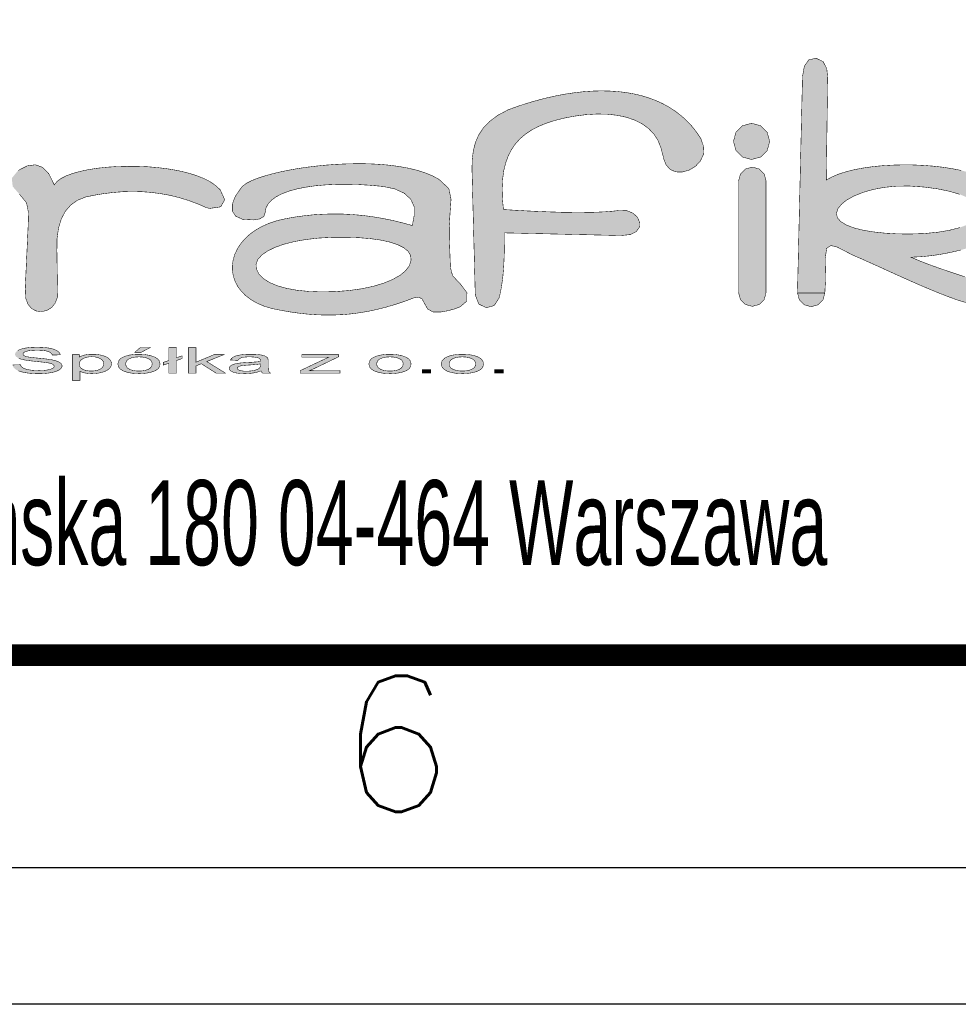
# Model space of a CAD drawing. Header units: millimetres. Extents: x 947 to 1808, y 151 to 525.
# Tile 20 of 27: x 1640 to 1662, y 151 to 174. Entities that reach past the tile are written whole.
import ezdxf
from ezdxf.enums import TextEntityAlignment as Align

# ---------------------------------------------------------------- set-up
doc = ezdxf.new("R2010")
doc.units = ezdxf.units.MM
doc.header["$LTSCALE"] = 15
doc.layers.add('LOGO', color=152, linetype='Continuous')
doc.layers.add('WARSTWA_1', color=7, linetype='Continuous')
doc.styles.add('ADESK1', font='romans', dxfattribs={"bigfont": 'bigfont'})
doc.styles.add('ROMAND', font='romand.shx')

# ---------------------------------------------------------------- blocks, each defined once
blk = doc.blocks.new('LOGO')
at = {"layer": 'LOGO'}
h = blk.add_hatch(color=7, dxfattribs=at)
h.paths.add_polyline_path([(10.22, 5.846), (10.022, 5.995), (9.812, 6.126), (9.591, 6.239), (9.36, 6.336), (9.12, 6.416), (8.871, 6.479), (8.614, 6.526), (8.351, 6.556), (8.08, 6.569), (7.805, 6.567), (7.525, 6.548), (7.24, 6.513), (6.953, 6.463), (6.663, 6.397), (6.372, 6.315), (6.143, 6.233), (5.93, 6.134), (5.735, 6.021), (5.556, 5.894), (5.394, 5.755), (5.249, 5.606), (5.121, 5.447), (5.01, 5.28), (4.917, 5.107), (4.842, 4.929), (4.784, 4.747), (4.743, 4.563), (4.721, 4.378), (4.716, 4.193), (4.73, 4.01), (4.762, 3.831), (4.812, 3.656), (4.88, 3.487), (4.967, 3.325), (5.073, 3.173), (5.197, 3.03), (5.34, 2.899), (5.502, 2.781), (5.684, 2.678), (5.884, 2.59), (6.104, 2.519), (6.344, 2.467), (6.629, 2.42), (6.913, 2.384), (7.195, 2.361), (7.477, 2.35), (7.757, 2.352), (8.035, 2.367), (8.312, 2.397), (8.588, 2.44), (8.861, 2.499), (9.134, 2.574), (9.404, 2.664), (9.673, 2.771), (9.94, 2.894), (10.206, 3.035), (10.206, 1.984), (10.154, 1.599), (10.005, 1.343), (9.769, 1.205), (9.453, 1.175), (6.074, 1.147), (5.802, 1.111), (5.603, 1.018), (5.479, 0.888), (5.431, 0.738), (5.463, 0.588), (5.574, 0.456), (5.768, 0.362), (6.045, 0.323), (9.212, 0.323), (9.52, 0.348), (9.807, 0.398), (10.069, 0.475), (10.304, 0.58), (10.509, 0.714), (10.681, 0.879), (10.818, 1.075), (10.916, 1.305), (10.973, 1.57), (10.986, 1.871), (10.986, 5.321), (11.021, 5.53), (11.112, 5.721), (11.27, 5.889), (11.425, 6.043), (11.458, 6.218), (11.37, 6.414), (11.192, 6.645), (11.017, 6.759), (10.847, 6.765), (10.681, 6.669), (10.521, 6.479), (10.367, 6.202)])
h.paths.add_polyline_path([(9.857, 4.879), (9.989, 4.711), (10.069, 4.545), (10.094, 4.385), (10.06, 4.214), (9.968, 4.046), (9.82, 3.885), (9.62, 3.734), (9.369, 3.594), (9.07, 3.471), (8.725, 3.366), (8.335, 3.282), (7.905, 3.223), (7.543, 3.202), (7.199, 3.213), (6.876, 3.254), (6.58, 3.322), (6.313, 3.414), (6.079, 3.528), (5.884, 3.661), (5.731, 3.812), (5.624, 3.976), (5.567, 4.153), (5.564, 4.339), (5.617, 4.544), (5.718, 4.739), (5.862, 4.922), (6.048, 5.09), (6.272, 5.239), (6.531, 5.368), (6.822, 5.473), (7.142, 5.551), (7.489, 5.6), (7.858, 5.617), (8.229, 5.597), (8.578, 5.539), (8.902, 5.449), (9.196, 5.332), (9.456, 5.195), (9.678, 5.042)], flags=16)
h.paths.add_polyline_path([(13.289, 6.138), (13.168, 6.047), (13.09, 5.948), (12.93, 6.277), (12.74, 6.476), (12.52, 6.554), (12.275, 6.52), (12.004, 6.382), (11.812, 6.15), (11.841, 5.898), (12.04, 5.671), (12.255, 5.413), (12.315, 5.107), (12.304, 4.707), (12.216, 2.82), (12.226, 2.559), (12.295, 2.364), (12.409, 2.23), (12.552, 2.156), (12.709, 2.138), (12.866, 2.173), (13.007, 2.258), (13.117, 2.39), (13.182, 2.567), (13.187, 2.784), (13.169, 3.972), (13.174, 4.332), (13.218, 4.65), (13.301, 4.925), (13.424, 5.156), (13.586, 5.344), (13.789, 5.487), (14.034, 5.585), (14.306, 5.64), (14.581, 5.686), (14.857, 5.72), (15.136, 5.742), (15.416, 5.751), (15.698, 5.745), (15.982, 5.725), (16.268, 5.689), (16.555, 5.637), (16.845, 5.567), (17.136, 5.478), (17.428, 5.369), (17.529, 5.324), (17.63, 5.279), (17.757, 5.239), (18.096, 5.289), (18.217, 5.502), (18.084, 5.797), (17.946, 5.929), (17.773, 6.047), (17.567, 6.15), (17.334, 6.24), (17.077, 6.316), (16.801, 6.38), (16.509, 6.43), (16.206, 6.468), (15.895, 6.494), (15.581, 6.507), (15.268, 6.509), (14.96, 6.5), (14.662, 6.479), (14.376, 6.448), (14.108, 6.406), (13.861, 6.353), (13.639, 6.291), (13.447, 6.219)])
h.paths.add_polyline_path([(20.924, 5.919), (21.228, 5.947), (21.55, 5.963), (21.887, 5.967), (22.238, 5.958), (22.6, 5.937), (22.97, 5.903), (23.33, 5.829), (23.614, 5.699), (23.812, 5.518), (23.915, 5.291), (23.915, 5.023), (23.894, 4.916), (23.877, 4.818), (23.865, 4.725), (23.556, 4.81), (23.251, 4.883), (22.948, 4.944), (22.649, 4.994), (22.352, 5.031), (22.058, 5.057), (21.767, 5.072), (21.478, 5.075), (21.192, 5.068), (20.909, 5.051), (20.628, 5.023), (20.35, 4.985), (20.074, 4.938), (19.805, 4.877), (19.56, 4.797), (19.338, 4.699), (19.141, 4.587), (18.968, 4.461), (18.819, 4.323), (18.695, 4.177), (18.596, 4.022), (18.521, 3.863), (18.471, 3.699), (18.447, 3.534), (18.448, 3.37), (18.475, 3.208), (18.528, 3.05), (18.606, 2.899), (18.711, 2.756), (18.842, 2.623), (19, 2.502), (19.184, 2.395), (19.395, 2.305), (19.633, 2.232), (19.908, 2.177), (20.178, 2.13), (20.445, 2.092), (20.708, 2.063), (20.97, 2.044), (21.229, 2.035), (21.488, 2.036), (21.747, 2.047), (22.007, 2.069), (22.268, 2.103), (22.531, 2.147), (22.798, 2.204), (23.068, 2.272), (23.342, 2.353), (23.622, 2.446), (23.907, 2.552), (24.043, 2.575), (24.149, 2.525), (24.221, 2.394), (24.319, 2.218), (24.483, 2.127), (24.717, 2.126), (24.915, 2.162), (25.109, 2.213), (25.299, 2.282), (25.498, 2.455), (25.502, 2.71), (25.299, 2.978), (25.072, 3.214), (25.006, 3.457), (24.995, 3.745), (24.985, 4.032), (24.972, 4.366), (24.97, 4.73), (24.995, 5.108), (25.024, 5.517), (24.958, 5.837), (24.66, 6.116), (24.46, 6.223), (24.236, 6.314), (23.991, 6.391), (23.728, 6.454), (23.448, 6.504), (23.155, 6.542), (22.852, 6.568), (22.541, 6.583), (22.225, 6.587), (21.906, 6.581), (21.588, 6.567), (21.273, 6.544), (20.963, 6.513), (20.662, 6.476), (20.372, 6.432), (20.096, 6.382), (19.836, 6.327), (19.596, 6.268), (19.378, 6.205), (19.184, 6.14), (19.018, 6.072), (18.882, 6.002), (18.778, 5.931), (18.711, 5.86), (18.535, 5.603), (18.444, 5.366), (18.445, 5.163), (18.547, 5.007), (18.756, 4.913), (19.08, 4.895), (19.266, 4.924), (19.393, 4.997), (19.435, 5.122), (19.459, 5.258), (19.525, 5.382), (19.63, 5.495), (19.77, 5.595), (19.944, 5.684), (20.149, 5.761), (20.382, 5.826), (20.642, 5.878)])
h.paths.add_polyline_path([(21.038, 4.349), (21.447, 4.371), (21.856, 4.374), (22.238, 4.362), (22.589, 4.334), (22.905, 4.29), (23.181, 4.23), (23.413, 4.154), (23.598, 4.062), (23.73, 3.954), (23.807, 3.829), (23.823, 3.687), (23.774, 3.525), (23.662, 3.372), (23.493, 3.232), (23.271, 3.106), (23.001, 2.995), (22.689, 2.901), (22.339, 2.826), (21.956, 2.772), (21.545, 2.74), (21.133, 2.731), (20.749, 2.745), (20.396, 2.78), (20.079, 2.837), (19.801, 2.915), (19.566, 3.013), (19.38, 3.131), (19.246, 3.268), (19.168, 3.424), (19.159, 3.57), (19.215, 3.709), (19.332, 3.84), (19.504, 3.96), (19.727, 4.069), (19.997, 4.164), (20.308, 4.244), (20.657, 4.306)], flags=16)
h.paths.add_polyline_path([(26.433, 8.042), (26.186, 7.859), (25.995, 7.66), (25.853, 7.445), (25.755, 7.214), (25.693, 6.968), (25.661, 6.706), (25.654, 6.428), (25.753, 2.637), (25.86, 2.364), (26.084, 2.256), (26.324, 2.321), (26.478, 2.566), (26.541, 2.88), (26.584, 3.201), (26.61, 3.525), (26.624, 3.853), (26.63, 4.18), (26.632, 4.506), (30.126, 4.426), (30.412, 4.454), (30.596, 4.544), (30.688, 4.675), (30.696, 4.826), (30.631, 4.973), (30.501, 5.096), (30.316, 5.172), (30.084, 5.179), (29.888, 5.158), (29.673, 5.141), (29.439, 5.129), (29.186, 5.122), (28.916, 5.12), (28.63, 5.121), (28.327, 5.126), (28.009, 5.136), (27.677, 5.149), (27.331, 5.165), (26.972, 5.185), (26.6, 5.207), (26.57, 5.534), (26.562, 5.836), (26.575, 6.114), (26.609, 6.37), (26.665, 6.603), (26.742, 6.816), (26.841, 7.009), (26.962, 7.184), (27.104, 7.34), (27.269, 7.479), (27.455, 7.603), (27.664, 7.711), (27.895, 7.805), (28.149, 7.887), (28.425, 7.956), (28.723, 8.013), (29.077, 8.06), (29.415, 8.08), (29.734, 8.073), (30.033, 8.039), (30.308, 7.979), (30.557, 7.892), (30.779, 7.779), (30.97, 7.639), (31.129, 7.472), (31.252, 7.279), (31.339, 7.058), (31.387, 6.87), (31.432, 6.697), (31.489, 6.556), (31.616, 6.41), (31.788, 6.339), (31.985, 6.336), (32.187, 6.394), (32.372, 6.505), (32.521, 6.662), (32.612, 6.857), (32.625, 7.085), (32.54, 7.337), (32.41, 7.532), (32.268, 7.712), (32.113, 7.877), (31.948, 8.027), (31.772, 8.162), (31.586, 8.284), (31.39, 8.391), (31.184, 8.485), (30.97, 8.565), (30.748, 8.632), (30.518, 8.685), (30.28, 8.727), (30.035, 8.755), (29.784, 8.771), (29.528, 8.776), (29.265, 8.768), (28.998, 8.749), (28.727, 8.718), (28.451, 8.677), (28.172, 8.624), (27.89, 8.561), (27.606, 8.488), (27.32, 8.405), (27.032, 8.311), (26.743, 8.208)])
h.paths.add_polyline_path([(34.499, 6.069), (34.443, 6.278), (34.294, 6.426), (34.086, 6.483), (33.877, 6.426), (33.729, 6.278), (33.672, 6.069), (33.672, 2.711), (33.729, 2.502), (33.877, 2.354), (34.086, 2.297), (34.294, 2.354), (34.443, 2.502), (34.499, 2.711)])
h.paths.add_polyline_path([(35.444, 2.699), (35.445, 2.698), (36.267, 2.698), (36.286, 3.062), (36.291, 3.421), (36.284, 3.774), (36.322, 4.042), (36.445, 4.126), (36.628, 4.083), (36.847, 3.972), (37.078, 3.851), (37.343, 3.736), (37.609, 3.617), (37.877, 3.497), (38.144, 3.375), (38.412, 3.253), (38.68, 3.133), (38.946, 3.014), (39.211, 2.899), (39.475, 2.788), (39.736, 2.682), (39.994, 2.582), (40.25, 2.49), (40.621, 2.377), (40.958, 2.312), (41.265, 2.293), (41.545, 2.32), (41.734, 2.411), (41.788, 2.576), (41.593, 2.778), (41.495, 2.832), (41.322, 2.902), (41.087, 2.985), (40.804, 3.079), (40.486, 3.183), (40.148, 3.294), (39.802, 3.411), (39.463, 3.531), (39.143, 3.653), (38.857, 3.774), (39.147, 3.788), (39.443, 3.817), (39.743, 3.86), (40.048, 3.918), (40.358, 3.991), (40.672, 4.079), (40.992, 4.182), (41.317, 4.3), (41.539, 4.436), (41.692, 4.609), (41.78, 4.809), (41.81, 5.027), (41.787, 5.252), (41.716, 5.476), (41.602, 5.688), (41.452, 5.88), (41.269, 6.042), (41.061, 6.164), (40.853, 6.247), (40.621, 6.32), (40.368, 6.383), (40.098, 6.436), (39.813, 6.48), (39.518, 6.513), (39.215, 6.536), (38.908, 6.549), (38.6, 6.551), (38.294, 6.543), (37.993, 6.525), (37.7, 6.496), (37.42, 6.456), (37.155, 6.406), (36.908, 6.345), (36.682, 6.273), (36.482, 6.189), (36.31, 6.095), (36.352, 9.169), (36.326, 9.439), (36.217, 9.652), (36.005, 9.757), (35.784, 9.708), (35.65, 9.515), (35.595, 9.206)])
h.paths.add_polyline_path([(36.647, 4.957), (36.615, 5.087), (36.655, 5.225), (36.762, 5.363), (36.928, 5.495), (37.148, 5.616), (37.414, 5.723), (37.721, 5.811), (38.061, 5.875), (38.428, 5.911), (38.815, 5.914), (39.248, 5.884), (39.649, 5.831), (40.01, 5.757), (40.325, 5.665), (40.583, 5.556), (40.778, 5.433), (40.901, 5.298), (40.943, 5.153), (40.901, 5.01), (40.779, 4.879), (40.586, 4.764), (40.329, 4.665), (40.015, 4.584), (39.653, 4.524), (39.251, 4.485), (38.815, 4.471), (38.424, 4.477), (38.053, 4.5), (37.709, 4.537), (37.4, 4.59), (37.132, 4.659), (36.913, 4.743), (36.749, 4.843)], flags=16)
h.paths.add_polyline_path([(36.063, 2.343), (36.211, 2.49), (36.267, 2.697), (35.445, 2.697), (35.501, 2.49), (35.649, 2.343), (35.856, 2.286)])
h.paths.add_polyline_path([(43.095, 2.997), (43.307, 2.857), (43.538, 2.728), (43.786, 2.611), (44.05, 2.508), (44.329, 2.418), (44.621, 2.343), (44.926, 2.283), (45.241, 2.239), (45.566, 2.212), (45.899, 2.203), (46.232, 2.212), (46.557, 2.239), (46.872, 2.283), (47.177, 2.343), (47.469, 2.418), (47.748, 2.508), (48.012, 2.611), (48.26, 2.728), (48.491, 2.857), (48.703, 2.997), (48.895, 3.147), (49.065, 3.307), (49.213, 3.477), (49.337, 3.654), (49.436, 3.839), (49.508, 4.031), (49.552, 4.228), (49.567, 4.43), (49.552, 4.632), (49.508, 4.829), (49.436, 5.021), (49.337, 5.206), (49.213, 5.383), (49.065, 5.552), (48.895, 5.713), (48.703, 5.863), (48.491, 6.003), (48.26, 6.132), (48.012, 6.249), (47.748, 6.352), (47.469, 6.442), (47.177, 6.517), (46.872, 6.577), (46.557, 6.621), (46.232, 6.648), (45.899, 6.657), (45.566, 6.648), (45.241, 6.621), (44.926, 6.577), (44.621, 6.517), (44.329, 6.442), (44.05, 6.352), (43.786, 6.249), (43.538, 6.132), (43.307, 6.003), (43.095, 5.863), (42.903, 5.713), (42.733, 5.552), (42.585, 5.383), (42.461, 5.206), (42.362, 5.021), (42.29, 4.829), (42.246, 4.632), (42.231, 4.43), (42.246, 4.228), (42.29, 4.031), (42.362, 3.839), (42.461, 3.654), (42.585, 3.477), (42.733, 3.307), (42.903, 3.147)])
h.paths.add_polyline_path([(43.514, 3.601), (43.335, 3.752), (43.191, 3.914), (43.085, 4.085), (43.019, 4.265), (42.997, 4.452), (43.019, 4.638), (43.085, 4.818), (43.191, 4.989), (43.335, 5.151), (43.514, 5.302), (43.725, 5.44), (43.966, 5.565), (44.234, 5.674), (44.525, 5.767), (44.838, 5.841), (45.17, 5.896), (45.517, 5.93), (45.877, 5.942), (46.238, 5.93), (46.585, 5.896), (46.917, 5.841), (47.23, 5.767), (47.521, 5.674), (47.789, 5.565), (48.03, 5.44), (48.241, 5.302), (48.42, 5.151), (48.564, 4.989), (48.67, 4.818), (48.735, 4.638), (48.758, 4.452), (48.735, 4.265), (48.67, 4.085), (48.564, 3.914), (48.42, 3.752), (48.241, 3.601), (48.03, 3.463), (47.789, 3.338), (47.521, 3.229), (47.23, 3.137), (46.917, 3.062), (46.585, 3.007), (46.238, 2.973), (45.877, 2.962), (45.517, 2.973), (45.17, 3.007), (44.838, 3.062), (44.525, 3.137), (44.234, 3.229), (43.966, 3.338), (43.725, 3.463)], flags=16)
blk.add_hatch(color=7, dxfattribs=at).paths.add_polyline_path([(34.338, 7.726), (34.063, 7.801), (33.789, 7.726), (33.594, 7.531), (33.519, 7.257), (33.594, 6.982), (33.789, 6.787), (34.063, 6.712), (34.338, 6.787), (34.533, 6.982), (34.608, 7.257), (34.533, 7.531)])
h = blk.add_hatch(color=7, dxfattribs=at)
h.paths.add_polyline_path([(11.989, 0.966), (11.945, 0.931), (11.918, 0.895), (11.909, 0.857), (11.917, 0.823), (11.938, 0.791), (11.975, 0.761), (12.026, 0.734), (12.093, 0.71), (12.174, 0.689), (12.261, 0.674), (12.381, 0.658), (12.535, 0.641), (12.687, 0.626), (12.798, 0.613), (12.868, 0.604), (12.939, 0.591), (13.022, 0.568), (13.094, 0.52), (13.079, 0.46), (13.019, 0.418), (12.939, 0.395), (12.873, 0.382), (12.797, 0.372), (12.714, 0.366), (12.623, 0.365), (12.521, 0.367), (12.425, 0.375), (12.336, 0.387), (12.259, 0.404), (12.166, 0.434), (12.095, 0.488), (12.071, 0.542), (11.838, 0.534), (11.851, 0.484), (11.886, 0.438), (11.94, 0.395), (12.014, 0.358), (12.104, 0.327), (12.21, 0.304), (12.333, 0.287), (12.475, 0.276), (12.635, 0.273), (12.764, 0.276), (12.884, 0.287), (12.995, 0.303), (13.094, 0.326), (13.175, 0.354), (13.241, 0.388), (13.288, 0.425), (13.317, 0.463), (13.326, 0.504), (13.318, 0.543), (13.292, 0.58), (13.249, 0.613), (13.187, 0.643), (13.107, 0.669), (13.007, 0.692), (12.911, 0.706), (12.773, 0.723), (12.593, 0.741), (12.418, 0.759), (12.294, 0.777), (12.194, 0.802), (12.142, 0.85), (12.165, 0.909), (12.25, 0.945), (12.332, 0.964), (12.442, 0.975), (12.578, 0.979), (12.71, 0.975), (12.818, 0.963), (12.903, 0.942), (12.998, 0.899), (13.033, 0.832), (13.27, 0.839), (13.257, 0.883), (13.226, 0.923), (13.178, 0.96), (13.113, 0.993), (13.032, 1.02), (12.934, 1.041), (12.823, 1.057), (12.7, 1.066), (12.567, 1.069), (12.445, 1.066), (12.331, 1.057), (12.224, 1.043), (12.13, 1.023), (12.051, 0.997)])
h.paths.add_polyline_path([(13.865, 0.344), (13.907, 0.325), (13.957, 0.308), (14.014, 0.294), (14.078, 0.283), (14.146, 0.276), (14.22, 0.274), (14.323, 0.278), (14.423, 0.29), (14.519, 0.31), (14.607, 0.338), (14.679, 0.373), (14.736, 0.415), (14.778, 0.463), (14.803, 0.514), (14.811, 0.569), (14.804, 0.621), (14.781, 0.67), (14.743, 0.716), (14.691, 0.757), (14.624, 0.792), (14.543, 0.82), (14.45, 0.84), (14.348, 0.852), (14.237, 0.856), (14.153, 0.854), (14.078, 0.847), (14.011, 0.835), (13.951, 0.819), (13.896, 0.797), (13.844, 0.771), (13.844, 0.844), (13.635, 0.844), (13.635, 0.073), (13.865, 0.073)])
h.paths.add_polyline_path([(13.89, 0.443), (13.855, 0.496), (13.843, 0.562), (13.855, 0.628), (13.893, 0.683), (13.956, 0.726), (14.035, 0.757), (14.121, 0.776), (14.216, 0.782), (14.309, 0.777), (14.394, 0.759), (14.47, 0.729), (14.529, 0.688), (14.565, 0.635), (14.576, 0.57), (14.564, 0.502), (14.528, 0.447), (14.467, 0.405), (14.39, 0.375), (14.302, 0.357), (14.205, 0.351), (14.11, 0.357), (14.024, 0.374), (13.949, 0.403)], flags=16)
h.paths.add_polyline_path([(16.094, 0.781), (15.965, 0.823), (15.812, 0.848), (15.637, 0.856), (15.478, 0.85), (15.336, 0.829), (15.212, 0.794), (15.095, 0.736), (15.026, 0.659), (15.002, 0.565), (15.022, 0.478), (15.08, 0.406), (15.178, 0.349), (15.307, 0.307), (15.46, 0.282), (15.637, 0.274), (15.753, 0.277), (15.862, 0.289), (15.965, 0.308), (16.057, 0.334), (16.133, 0.365), (16.193, 0.404), (16.237, 0.45), (16.263, 0.506), (16.271, 0.573), (16.252, 0.655), (16.193, 0.724)])
h.paths.add_polyline_path([(16.023, 0.632), (16.035, 0.568), (16.023, 0.501), (15.985, 0.447), (15.922, 0.405), (15.84, 0.375), (15.745, 0.357), (15.637, 0.351), (15.529, 0.357), (15.434, 0.375), (15.352, 0.405), (15.289, 0.446), (15.251, 0.5), (15.238, 0.565), (15.251, 0.63), (15.289, 0.684), (15.352, 0.725), (15.434, 0.755), (15.529, 0.772), (15.637, 0.778), (15.744, 0.772), (15.839, 0.754), (15.921, 0.725), (15.985, 0.684)], flags=16)
h.paths.add_polyline_path([(16.538, 0.671), (16.372, 0.613), (16.372, 0.53), (16.538, 0.588), (16.538, 0.286), (16.766, 0.286), (16.766, 0.668), (16.939, 0.728), (16.939, 0.811), (16.766, 0.75), (16.766, 1.056), (16.538, 1.056)])
h.paths.add_polyline_path([(17.352, 0.617), (17.352, 1.056), (17.122, 1.056), (17.122, 0.286), (17.352, 0.286), (17.352, 0.507), (17.514, 0.571), (17.962, 0.286), (18.245, 0.286), (17.675, 0.637), (18.192, 0.844), (17.895, 0.844)])
h.paths.add_polyline_path([(19.524, 0.52), (19.524, 0.646), (19.523, 0.684), (19.519, 0.713), (19.513, 0.733), (19.496, 0.757), (19.472, 0.779), (19.441, 0.797), (19.401, 0.813), (19.348, 0.827), (19.282, 0.84), (19.202, 0.849), (19.108, 0.855), (19, 0.856), (18.888, 0.854), (18.786, 0.848), (18.693, 0.837), (18.611, 0.822), (18.543, 0.803), (18.49, 0.78), (18.447, 0.754), (18.414, 0.722), (18.389, 0.685), (18.613, 0.672), (18.657, 0.726), (18.727, 0.755), (18.788, 0.768), (18.868, 0.776), (18.967, 0.778), (19.073, 0.775), (19.16, 0.764), (19.254, 0.739), (19.295, 0.689), (19.292, 0.64), (19.188, 0.628), (19.052, 0.617), (18.882, 0.608), (18.799, 0.603), (18.731, 0.598), (18.679, 0.593), (18.619, 0.585), (18.564, 0.575), (18.513, 0.562), (18.467, 0.547), (18.428, 0.529), (18.395, 0.508), (18.369, 0.485), (18.354, 0.46), (18.349, 0.433), (18.363, 0.389), (18.403, 0.351), (18.469, 0.318), (18.561, 0.294), (18.675, 0.279), (18.812, 0.274), (18.901, 0.276), (18.985, 0.282), (19.066, 0.292), (19.145, 0.307), (19.227, 0.328), (19.311, 0.355), (19.321, 0.33), (19.336, 0.307), (19.357, 0.286), (19.59, 0.286), (19.542, 0.342), (19.531, 0.387), (19.526, 0.443)])
h.paths.add_polyline_path([(19.103, 0.372), (19.031, 0.358), (18.952, 0.35), (18.867, 0.348), (18.785, 0.35), (18.685, 0.363), (18.606, 0.4), (18.589, 0.451), (18.636, 0.488), (18.696, 0.509), (18.765, 0.518), (18.832, 0.525), (18.917, 0.53), (19.07, 0.541), (19.195, 0.553), (19.292, 0.566), (19.292, 0.504), (19.27, 0.447), (19.197, 0.398)], flags=16)
h.paths.add_polyline_path([(21.643, 0.781), (21.643, 0.844), (20.535, 0.844), (20.535, 0.767), (21.088, 0.767), (21.167, 0.768), (21.253, 0.769), (21.347, 0.77), (20.485, 0.363), (20.485, 0.286), (21.684, 0.286), (21.684, 0.368), (21.058, 0.368), (20.965, 0.367), (20.869, 0.365), (20.768, 0.363), (20.909, 0.427)])
h.paths.add_polyline_path([(22.552, 0.565), (22.572, 0.478), (22.63, 0.406), (22.728, 0.349), (22.857, 0.307), (23.01, 0.282), (23.187, 0.274), (23.303, 0.277), (23.412, 0.289), (23.515, 0.308), (23.607, 0.334), (23.683, 0.365), (23.743, 0.404), (23.786, 0.45), (23.813, 0.506), (23.821, 0.573), (23.802, 0.655), (23.743, 0.724), (23.644, 0.781), (23.515, 0.823), (23.362, 0.848), (23.187, 0.856), (23.028, 0.85), (22.886, 0.829), (22.762, 0.794), (22.645, 0.736), (22.575, 0.659)])
h.paths.add_polyline_path([(22.788, 0.565), (22.801, 0.63), (22.839, 0.684), (22.902, 0.725), (22.984, 0.755), (23.079, 0.772), (23.187, 0.778), (23.294, 0.772), (23.389, 0.754), (23.471, 0.725), (23.535, 0.684), (23.573, 0.632), (23.585, 0.568), (23.573, 0.501), (23.535, 0.447), (23.472, 0.405), (23.39, 0.375), (23.295, 0.357), (23.187, 0.351), (23.079, 0.357), (22.984, 0.375), (22.902, 0.405), (22.839, 0.446), (22.801, 0.5)], flags=16)
h.paths.add_polyline_path([(24.731, 0.565), (24.75, 0.478), (24.809, 0.406), (24.906, 0.349), (25.035, 0.307), (25.189, 0.282), (25.366, 0.274), (25.481, 0.277), (25.59, 0.289), (25.693, 0.308), (25.785, 0.334), (25.861, 0.365), (25.922, 0.404), (25.965, 0.45), (25.991, 0.506), (26, 0.573), (25.98, 0.655), (25.921, 0.724), (25.823, 0.781), (25.693, 0.823), (25.541, 0.848), (25.366, 0.856), (25.207, 0.85), (25.065, 0.829), (24.94, 0.794), (24.824, 0.736), (24.754, 0.659)])
h.paths.add_polyline_path([(24.967, 0.565), (24.979, 0.63), (25.017, 0.684), (25.08, 0.725), (25.163, 0.755), (25.258, 0.772), (25.366, 0.778), (25.473, 0.772), (25.568, 0.754), (25.65, 0.725), (25.713, 0.684), (25.751, 0.632), (25.764, 0.568), (25.751, 0.501), (25.714, 0.447), (25.651, 0.405), (25.569, 0.375), (25.474, 0.357), (25.366, 0.351), (25.258, 0.357), (25.163, 0.375), (25.08, 0.405), (25.017, 0.446), (24.979, 0.5)], flags=16)
at = {"layer": 'WARSTWA_1', "color": 39, "linetype": 'Continuous', "const_width": 0.015}
for points in [[(40.358, 3.991), (40.048, 3.918), (39.743, 3.86), (39.443, 3.817), (39.147, 3.788), (38.857, 3.774), (39.143, 3.653), (39.463, 3.531), (39.802, 3.411), (40.148, 3.294), (40.486, 3.183)], [(40.621, 2.377), (40.25, 2.49), (39.994, 2.582), (39.736, 2.682), (39.475, 2.788), (39.211, 2.899), (38.946, 3.014), (38.68, 3.133), (38.412, 3.253), (38.144, 3.375), (37.877, 3.497), (37.609, 3.617), (37.343, 3.736), (37.078, 3.851), (36.847, 3.972), (36.628, 4.083), (36.445, 4.126), (36.322, 4.042), (36.284, 3.774), (36.291, 3.421), (36.286, 3.062), (36.267, 2.697), (35.444, 2.697), (35.595, 9.206), (35.65, 9.515), (35.784, 9.708), (36.005, 9.757), (36.217, 9.652), (36.326, 9.439), (36.352, 9.169), (36.31, 6.095), (36.482, 6.189), (36.682, 6.273), (36.908, 6.345), (37.155, 6.406), (37.42, 6.456), (37.7, 6.496), (37.993, 6.525), (38.294, 6.543), (38.6, 6.551), (38.908, 6.549), (39.215, 6.536), (39.518, 6.513), (39.813, 6.48), (40.098, 6.436), (40.368, 6.383)], [(12.004, 6.382), (12.275, 6.52), (12.52, 6.554), (12.74, 6.476), (12.93, 6.277), (13.09, 5.948), (13.168, 6.047), (13.289, 6.138), (13.447, 6.219), (13.639, 6.291), (13.861, 6.353), (14.108, 6.406), (14.376, 6.448), (14.662, 6.479), (14.96, 6.5), (15.268, 6.509), (15.581, 6.507), (15.895, 6.494), (16.206, 6.468), (16.509, 6.43), (16.801, 6.38), (17.077, 6.316), (17.334, 6.24), (17.567, 6.15), (17.773, 6.047), (17.946, 5.929), (18.084, 5.797), (18.084, 5.797), (18.217, 5.502), (18.096, 5.289), (17.757, 5.239), (17.63, 5.279), (17.529, 5.324), (17.428, 5.369), (17.136, 5.478), (16.845, 5.567), (16.555, 5.637), (16.268, 5.689), (15.982, 5.725), (15.698, 5.745), (15.416, 5.751), (15.136, 5.742), (14.857, 5.72), (14.581, 5.686), (14.306, 5.64), (14.034, 5.585), (13.789, 5.487), (13.586, 5.344), (13.424, 5.156), (13.301, 4.925), (13.218, 4.65), (13.174, 4.332), (13.169, 3.972), (13.169, 3.972), (13.187, 2.784), (13.182, 2.567), (13.117, 2.39), (13.007, 2.258), (12.866, 2.173), (12.709, 2.138), (12.552, 2.156), (12.409, 2.23), (12.295, 2.364), (12.226, 2.559), (12.216, 2.82), (12.216, 2.82), (12.304, 4.707), (12.315, 5.107), (12.255, 5.413), (12.04, 5.671)], [(12.004, 6.382), (12.275, 6.52), (12.52, 6.554), (12.74, 6.476), (12.93, 6.277), (13.09, 5.948), (13.168, 6.047), (13.289, 6.138), (13.447, 6.219), (13.639, 6.291), (13.861, 6.353), (14.108, 6.406), (14.376, 6.448), (14.662, 6.479), (14.96, 6.5), (15.268, 6.509), (15.581, 6.507), (15.895, 6.494), (16.206, 6.468), (16.509, 6.43), (16.801, 6.38), (17.077, 6.316), (17.334, 6.24), (17.567, 6.15), (17.773, 6.047), (17.946, 5.929), (18.084, 5.797), (18.084, 5.797), (18.217, 5.502), (18.096, 5.289), (17.757, 5.239), (17.63, 5.279), (17.529, 5.324), (17.428, 5.369), (17.136, 5.478), (16.845, 5.567), (16.555, 5.637), (16.268, 5.689), (15.982, 5.725), (15.698, 5.745), (15.416, 5.751), (15.136, 5.742), (14.857, 5.72), (14.581, 5.686), (14.306, 5.64), (14.034, 5.585), (13.789, 5.487), (13.586, 5.344), (13.424, 5.156), (13.301, 4.925), (13.218, 4.65), (13.174, 4.332), (13.169, 3.972), (13.169, 3.972), (13.187, 2.784), (13.182, 2.567), (13.117, 2.39), (13.007, 2.258), (12.866, 2.173), (12.709, 2.138), (12.552, 2.156), (12.409, 2.23), (12.295, 2.364), (12.226, 2.559), (12.216, 2.82), (12.216, 2.82), (12.304, 4.707), (12.315, 5.107), (12.255, 5.413), (12.04, 5.671)], [(40.325, 5.665), (40.01, 5.757), (39.649, 5.831), (39.248, 5.884), (38.815, 5.914), (38.428, 5.911), (38.061, 5.875), (37.721, 5.811), (37.414, 5.723), (37.148, 5.616), (36.928, 5.495), (36.762, 5.363), (36.655, 5.225), (36.615, 5.087), (36.647, 4.957), (36.749, 4.843), (36.913, 4.743), (37.132, 4.659), (37.4, 4.59), (37.709, 4.537), (38.053, 4.5), (38.424, 4.477), (38.815, 4.471), (39.251, 4.485), (39.653, 4.524), (40.015, 4.584), (40.329, 4.665)], [(11.838, 0.534), (12.071, 0.542), (12.087, 0.506), (12.113, 0.474), (12.148, 0.447), (12.196, 0.424), (12.259, 0.404), (12.336, 0.387), (12.425, 0.375), (12.521, 0.367), (12.623, 0.365), (12.714, 0.366), (12.797, 0.372), (12.873, 0.382), (12.939, 0.395), (12.993, 0.411), (13.035, 0.429), (13.064, 0.45), (13.082, 0.472), (13.088, 0.495), (13.082, 0.518), (13.065, 0.539), (13.037, 0.558), (12.995, 0.576), (12.939, 0.591), (12.868, 0.604), (12.798, 0.613), (12.687, 0.626), (12.535, 0.641), (12.381, 0.658), (12.261, 0.674), (12.174, 0.689), (12.093, 0.71), (12.026, 0.734)], [(11.989, 0.966), (12.051, 0.997), (12.13, 1.023), (12.224, 1.043), (12.331, 1.057), (12.445, 1.066), (12.567, 1.069), (12.7, 1.066), (12.823, 1.057), (12.934, 1.041), (13.032, 1.02), (13.113, 0.993), (13.178, 0.96), (13.226, 0.923), (13.257, 0.883), (13.27, 0.839), (13.033, 0.832), (13.01, 0.876), (12.967, 0.913), (12.903, 0.942), (12.818, 0.963), (12.71, 0.975), (12.578, 0.979), (12.442, 0.975), (12.332, 0.964), (12.25, 0.945), (12.193, 0.921), (12.159, 0.894), (12.148, 0.864), (12.156, 0.838), (12.18, 0.815), (12.22, 0.796), (12.294, 0.777), (12.418, 0.759), (12.593, 0.741), (12.773, 0.723), (12.911, 0.706), (13.007, 0.692), (13.107, 0.669), (13.187, 0.643), (13.249, 0.613), (13.292, 0.58), (13.318, 0.543), (13.326, 0.504), (13.317, 0.463), (13.288, 0.425), (13.241, 0.388), (13.175, 0.354), (13.094, 0.326), (12.995, 0.303), (12.884, 0.287), (12.764, 0.276), (12.635, 0.273), (12.475, 0.276), (12.333, 0.287), (12.21, 0.304), (12.104, 0.327), (12.014, 0.358)]]:
    blk.add_lwpolyline(points, dxfattribs=at)
for points in [[(25.654, 6.428), (25.661, 6.706), (25.693, 6.968), (25.755, 7.214), (25.853, 7.445), (25.995, 7.66), (26.186, 7.859), (26.433, 8.042), (26.743, 8.208), (27.032, 8.311), (27.32, 8.405), (27.606, 8.488), (27.89, 8.561), (28.172, 8.624), (28.451, 8.677), (28.727, 8.718), (28.998, 8.749), (29.265, 8.768), (29.528, 8.776), (29.784, 8.771), (30.035, 8.755), (30.28, 8.727), (30.518, 8.685), (30.748, 8.632), (30.97, 8.565), (31.184, 8.485), (31.39, 8.391), (31.586, 8.284), (31.772, 8.162), (31.948, 8.027), (32.113, 7.877), (32.268, 7.712), (32.41, 7.532), (32.54, 7.337), (32.54, 7.337), (32.625, 7.085), (32.612, 6.857), (32.521, 6.662), (32.372, 6.505), (32.187, 6.394), (31.985, 6.336), (31.788, 6.339), (31.616, 6.41), (31.489, 6.556), (31.432, 6.697), (31.387, 6.87), (31.339, 7.058), (31.252, 7.279), (31.129, 7.472), (30.97, 7.639), (30.779, 7.779), (30.557, 7.892), (30.308, 7.979), (30.033, 8.039), (29.734, 8.073), (29.415, 8.08), (29.077, 8.06), (28.723, 8.013), (28.425, 7.956), (28.149, 7.887), (27.895, 7.805), (27.664, 7.711), (27.455, 7.603), (27.269, 7.479), (27.104, 7.34), (26.962, 7.184), (26.841, 7.009), (26.742, 6.816), (26.665, 6.603), (26.609, 6.37), (26.575, 6.114), (26.562, 5.836), (26.57, 5.534), (26.6, 5.207), (26.972, 5.185), (27.331, 5.165), (27.677, 5.149), (28.009, 5.136), (28.327, 5.126), (28.63, 5.121), (28.916, 5.12), (29.186, 5.122), (29.439, 5.129), (29.673, 5.141), (29.888, 5.158), (30.084, 5.179), (30.316, 5.172), (30.501, 5.096), (30.631, 4.973), (30.696, 4.826), (30.688, 4.675), (30.596, 4.544), (30.412, 4.454), (30.126, 4.426), (26.632, 4.506), (26.63, 4.18), (26.624, 3.853), (26.61, 3.525), (26.584, 3.201), (26.541, 2.88), (26.478, 2.566), (26.324, 2.321), (26.084, 2.256), (25.86, 2.364), (25.753, 2.637)], [(25.654, 6.428), (25.661, 6.706), (25.693, 6.968), (25.755, 7.214), (25.853, 7.445), (25.995, 7.66), (26.186, 7.859), (26.433, 8.042), (26.743, 8.208), (27.032, 8.311), (27.32, 8.405), (27.606, 8.488), (27.89, 8.561), (28.172, 8.624), (28.451, 8.677), (28.727, 8.718), (28.998, 8.749), (29.265, 8.768), (29.528, 8.776), (29.784, 8.771), (30.035, 8.755), (30.28, 8.727), (30.518, 8.685), (30.748, 8.632), (30.97, 8.565), (31.184, 8.485), (31.39, 8.391), (31.586, 8.284), (31.772, 8.162), (31.948, 8.027), (32.113, 7.877), (32.268, 7.712), (32.41, 7.532), (32.54, 7.337), (32.54, 7.337), (32.625, 7.085), (32.612, 6.857), (32.521, 6.662), (32.372, 6.505), (32.187, 6.394), (31.985, 6.336), (31.788, 6.339), (31.616, 6.41), (31.489, 6.556), (31.432, 6.697), (31.387, 6.87), (31.339, 7.058), (31.252, 7.279), (31.129, 7.472), (30.97, 7.639), (30.779, 7.779), (30.557, 7.892), (30.308, 7.979), (30.033, 8.039), (29.734, 8.073), (29.415, 8.08), (29.077, 8.06), (28.723, 8.013), (28.425, 7.956), (28.149, 7.887), (27.895, 7.805), (27.664, 7.711), (27.455, 7.603), (27.269, 7.479), (27.104, 7.34), (26.962, 7.184), (26.841, 7.009), (26.742, 6.816), (26.665, 6.603), (26.609, 6.37), (26.575, 6.114), (26.562, 5.836), (26.57, 5.534), (26.6, 5.207), (26.972, 5.185), (27.331, 5.165), (27.677, 5.149), (28.009, 5.136), (28.327, 5.126), (28.63, 5.121), (28.916, 5.12), (29.186, 5.122), (29.439, 5.129), (29.673, 5.141), (29.888, 5.158), (30.084, 5.179), (30.316, 5.172), (30.501, 5.096), (30.631, 4.973), (30.696, 4.826), (30.688, 4.675), (30.596, 4.544), (30.412, 4.454), (30.126, 4.426), (26.632, 4.506), (26.63, 4.18), (26.624, 3.853), (26.61, 3.525), (26.584, 3.201), (26.541, 2.88), (26.478, 2.566), (26.324, 2.321), (26.084, 2.256), (25.86, 2.364), (25.753, 2.637)], [(34.063, 6.712), (34.338, 6.787), (34.533, 6.982), (34.608, 7.257), (34.533, 7.531), (34.338, 7.726), (34.063, 7.801), (33.789, 7.726), (33.594, 7.531), (33.519, 7.257), (33.594, 6.982), (33.789, 6.787)], [(34.063, 6.712), (34.338, 6.787), (34.533, 6.982), (34.608, 7.257), (34.533, 7.531), (34.338, 7.726), (34.063, 7.801), (33.789, 7.726), (33.594, 7.531), (33.519, 7.257), (33.594, 6.982), (33.789, 6.787)], [(19.08, 4.895), (18.756, 4.913), (18.547, 5.007), (18.445, 5.163), (18.444, 5.366), (18.535, 5.603), (18.711, 5.86), (18.778, 5.931), (18.882, 6.002), (19.018, 6.072), (19.184, 6.14), (19.378, 6.205), (19.596, 6.268), (19.836, 6.327), (20.096, 6.382), (20.372, 6.432), (20.662, 6.476), (20.963, 6.513), (21.273, 6.544), (21.588, 6.567), (21.906, 6.581), (22.225, 6.587), (22.541, 6.583), (22.852, 6.568), (23.155, 6.542), (23.448, 6.504), (23.728, 6.454), (23.991, 6.391), (24.236, 6.314), (24.46, 6.223), (24.66, 6.116), (24.66, 6.116), (24.958, 5.837), (25.024, 5.517), (24.995, 5.108), (24.97, 4.73), (24.972, 4.366), (24.985, 4.032), (24.995, 3.745), (25.006, 3.457), (25.072, 3.214), (25.299, 2.978), (25.502, 2.71), (25.498, 2.455), (25.299, 2.282), (25.109, 2.213), (24.915, 2.162), (24.717, 2.126), (24.483, 2.127), (24.319, 2.218), (24.221, 2.394), (24.149, 2.525), (24.043, 2.575), (23.907, 2.552), (23.622, 2.446), (23.342, 2.353), (23.068, 2.272), (22.798, 2.204), (22.531, 2.147), (22.268, 2.103), (22.007, 2.069), (21.747, 2.047), (21.488, 2.036), (21.229, 2.035), (20.97, 2.044), (20.708, 2.063), (20.445, 2.092), (20.178, 2.13), (19.908, 2.177), (19.633, 2.232), (19.395, 2.305), (19.184, 2.395), (19, 2.502), (18.842, 2.623), (18.711, 2.756), (18.606, 2.899), (18.528, 3.05), (18.475, 3.208), (18.448, 3.37), (18.447, 3.534), (18.471, 3.699), (18.521, 3.863), (18.596, 4.022), (18.695, 4.177), (18.819, 4.323), (18.968, 4.461), (19.141, 4.587), (19.338, 4.699), (19.56, 4.797), (19.805, 4.877), (20.074, 4.938), (20.074, 4.938), (20.35, 4.985), (20.628, 5.023), (20.909, 5.051), (21.192, 5.068), (21.478, 5.075), (21.767, 5.072), (22.058, 5.057), (22.352, 5.031), (22.649, 4.994), (22.948, 4.944), (23.251, 4.883), (23.556, 4.81), (23.865, 4.725), (23.877, 4.818), (23.894, 4.916), (23.915, 5.023), (23.915, 5.291), (23.812, 5.518), (23.614, 5.699), (23.33, 5.829), (22.97, 5.903), (22.6, 5.937), (22.238, 5.958), (21.887, 5.967), (21.55, 5.963), (21.228, 5.947), (20.924, 5.919), (20.642, 5.878), (20.382, 5.826), (20.149, 5.761), (19.944, 5.684), (19.77, 5.595), (19.63, 5.495), (19.525, 5.382), (19.459, 5.258), (19.435, 5.122), (19.393, 4.997), (19.266, 4.924)], [(19.08, 4.895), (18.756, 4.913), (18.547, 5.007), (18.445, 5.163), (18.444, 5.366), (18.535, 5.603), (18.711, 5.86), (18.778, 5.931), (18.882, 6.002), (19.018, 6.072), (19.184, 6.14), (19.378, 6.205), (19.596, 6.268), (19.836, 6.327), (20.096, 6.382), (20.372, 6.432), (20.662, 6.476), (20.963, 6.513), (21.273, 6.544), (21.588, 6.567), (21.906, 6.581), (22.225, 6.587), (22.541, 6.583), (22.852, 6.568), (23.155, 6.542), (23.448, 6.504), (23.728, 6.454), (23.991, 6.391), (24.236, 6.314), (24.46, 6.223), (24.66, 6.116), (24.66, 6.116), (24.958, 5.837), (25.024, 5.517), (24.995, 5.108), (24.97, 4.73), (24.972, 4.366), (24.985, 4.032), (24.995, 3.745), (25.006, 3.457), (25.072, 3.214), (25.299, 2.978), (25.502, 2.71), (25.498, 2.455), (25.299, 2.282), (25.109, 2.213), (24.915, 2.162), (24.717, 2.126), (24.483, 2.127), (24.319, 2.218), (24.221, 2.394), (24.149, 2.525), (24.043, 2.575), (23.907, 2.552), (23.622, 2.446), (23.342, 2.353), (23.068, 2.272), (22.798, 2.204), (22.531, 2.147), (22.268, 2.103), (22.007, 2.069), (21.747, 2.047), (21.488, 2.036), (21.229, 2.035), (20.97, 2.044), (20.708, 2.063), (20.445, 2.092), (20.178, 2.13), (19.908, 2.177), (19.633, 2.232), (19.395, 2.305), (19.184, 2.395), (19, 2.502), (18.842, 2.623), (18.711, 2.756), (18.606, 2.899), (18.528, 3.05), (18.475, 3.208), (18.448, 3.37), (18.447, 3.534), (18.471, 3.699), (18.521, 3.863), (18.596, 4.022), (18.695, 4.177), (18.819, 4.323), (18.968, 4.461), (19.141, 4.587), (19.338, 4.699), (19.56, 4.797), (19.805, 4.877), (20.074, 4.938), (20.074, 4.938), (20.35, 4.985), (20.628, 5.023), (20.909, 5.051), (21.192, 5.068), (21.478, 5.075), (21.767, 5.072), (22.058, 5.057), (22.352, 5.031), (22.649, 4.994), (22.948, 4.944), (23.251, 4.883), (23.556, 4.81), (23.865, 4.725), (23.877, 4.818), (23.894, 4.916), (23.915, 5.023), (23.915, 5.291), (23.812, 5.518), (23.614, 5.699), (23.33, 5.829), (22.97, 5.903), (22.6, 5.937), (22.238, 5.958), (21.887, 5.967), (21.55, 5.963), (21.228, 5.947), (20.924, 5.919), (20.642, 5.878), (20.382, 5.826), (20.149, 5.761), (19.944, 5.684), (19.77, 5.595), (19.63, 5.495), (19.525, 5.382), (19.459, 5.258), (19.435, 5.122), (19.393, 4.997), (19.266, 4.924)], [(33.672, 2.711), (33.672, 6.069), (33.729, 6.278), (33.877, 6.426), (34.086, 6.483), (34.294, 6.426), (34.443, 6.278), (34.499, 6.069), (34.499, 2.711), (34.443, 2.502), (34.294, 2.354), (34.086, 2.297), (33.877, 2.354), (33.729, 2.502)], [(33.672, 2.711), (33.672, 6.069), (33.729, 6.278), (33.877, 6.426), (34.086, 6.483), (34.294, 6.426), (34.443, 6.278), (34.499, 6.069), (34.499, 2.711), (34.443, 2.502), (34.294, 2.354), (34.086, 2.297), (33.877, 2.354), (33.729, 2.502)], [(21.545, 2.74), (21.956, 2.772), (22.339, 2.826), (22.689, 2.901), (23.001, 2.995), (23.271, 3.106), (23.493, 3.232), (23.662, 3.372), (23.774, 3.525), (23.823, 3.687), (23.823, 3.687), (23.807, 3.829), (23.73, 3.954), (23.598, 4.062), (23.413, 4.154), (23.181, 4.23), (22.905, 4.29), (22.589, 4.334), (22.238, 4.362), (21.856, 4.374), (21.447, 4.371), (21.038, 4.349), (20.657, 4.306), (20.308, 4.244), (19.997, 4.164), (19.727, 4.069), (19.504, 3.96), (19.332, 3.84), (19.215, 3.709), (19.159, 3.57), (19.168, 3.424), (19.246, 3.268), (19.38, 3.131), (19.566, 3.013), (19.801, 2.915), (20.079, 2.837), (20.396, 2.78), (20.749, 2.745), (21.133, 2.731)], [(21.545, 2.74), (21.956, 2.772), (22.339, 2.826), (22.689, 2.901), (23.001, 2.995), (23.271, 3.106), (23.493, 3.232), (23.662, 3.372), (23.774, 3.525), (23.823, 3.687), (23.823, 3.687), (23.807, 3.829), (23.73, 3.954), (23.598, 4.062), (23.413, 4.154), (23.181, 4.23), (22.905, 4.29), (22.589, 4.334), (22.238, 4.362), (21.856, 4.374), (21.447, 4.371), (21.038, 4.349), (20.657, 4.306), (20.308, 4.244), (19.997, 4.164), (19.727, 4.069), (19.504, 3.96), (19.332, 3.84), (19.215, 3.709), (19.159, 3.57), (19.168, 3.424), (19.246, 3.268), (19.38, 3.131), (19.566, 3.013), (19.801, 2.915), (20.079, 2.837), (20.396, 2.78), (20.749, 2.745), (21.133, 2.731)], [(35.445, 2.698), (35.501, 2.49), (35.649, 2.343), (35.856, 2.286), (36.063, 2.343), (36.211, 2.49), (36.267, 2.698)], [(15.51, 0.913), (15.68, 1.06), (15.981, 1.06), (15.7, 0.913)], [(16.538, 0.588), (16.372, 0.53), (16.372, 0.613), (16.538, 0.671), (16.538, 1.056), (16.766, 1.056), (16.766, 0.75), (16.939, 0.811), (16.939, 0.728), (16.766, 0.668), (16.766, 0.286), (16.538, 0.286)], [(17.122, 0.286), (17.122, 1.056), (17.352, 1.056), (17.352, 0.617), (17.895, 0.844), (18.192, 0.844), (17.675, 0.637), (18.245, 0.286), (17.962, 0.286), (17.514, 0.571), (17.352, 0.507), (17.352, 0.286)], [(13.635, 0.073), (13.635, 0.844), (13.844, 0.844), (13.844, 0.771), (13.896, 0.797), (13.951, 0.819), (14.011, 0.835), (14.078, 0.847), (14.153, 0.854), (14.237, 0.856), (14.348, 0.852), (14.45, 0.84), (14.543, 0.82), (14.624, 0.792), (14.691, 0.757), (14.743, 0.716), (14.781, 0.67), (14.804, 0.621), (14.811, 0.569), (14.803, 0.514), (14.778, 0.463), (14.736, 0.415), (14.679, 0.373), (14.607, 0.338), (14.519, 0.31), (14.423, 0.29), (14.323, 0.278), (14.22, 0.274), (14.146, 0.276), (14.078, 0.283), (14.014, 0.294), (13.957, 0.308), (13.907, 0.325), (13.865, 0.344), (13.865, 0.073)], [(13.843, 0.562), (13.855, 0.496), (13.89, 0.443), (13.949, 0.403), (14.024, 0.374), (14.11, 0.357), (14.205, 0.351), (14.302, 0.357), (14.39, 0.375), (14.467, 0.405), (14.528, 0.447), (14.564, 0.502), (14.576, 0.57), (14.565, 0.635), (14.529, 0.688), (14.47, 0.729), (14.394, 0.759), (14.309, 0.777), (14.216, 0.782), (14.121, 0.776), (14.035, 0.757), (13.956, 0.726), (13.893, 0.683), (13.855, 0.628)], [(15.002, 0.565), (15.026, 0.659), (15.095, 0.736), (15.212, 0.794), (15.336, 0.829), (15.478, 0.85), (15.637, 0.856), (15.812, 0.848), (15.965, 0.823), (16.094, 0.781), (16.193, 0.724), (16.252, 0.655), (16.271, 0.573), (16.263, 0.506), (16.237, 0.45), (16.193, 0.404), (16.133, 0.365), (16.057, 0.334), (15.965, 0.308), (15.862, 0.289), (15.753, 0.277), (15.637, 0.274), (15.46, 0.282), (15.307, 0.307), (15.178, 0.349), (15.08, 0.406), (15.022, 0.478)], [(15.238, 0.565), (15.251, 0.5), (15.289, 0.446), (15.352, 0.405), (15.434, 0.375), (15.529, 0.357), (15.637, 0.351), (15.745, 0.357), (15.84, 0.375), (15.922, 0.405), (15.985, 0.447), (16.023, 0.501), (16.035, 0.568), (16.023, 0.632), (15.985, 0.684), (15.921, 0.725), (15.839, 0.754), (15.744, 0.772), (15.637, 0.778), (15.529, 0.772), (15.434, 0.755), (15.352, 0.725), (15.289, 0.684), (15.251, 0.63)], [(19.311, 0.355), (19.227, 0.328), (19.145, 0.307), (19.066, 0.292), (18.985, 0.282), (18.901, 0.276), (18.812, 0.274), (18.675, 0.279), (18.561, 0.294), (18.469, 0.318), (18.403, 0.351), (18.363, 0.389), (18.349, 0.433), (18.354, 0.46), (18.369, 0.485), (18.395, 0.508), (18.428, 0.529), (18.467, 0.547), (18.513, 0.562), (18.564, 0.575), (18.619, 0.585), (18.679, 0.593), (18.731, 0.598), (18.799, 0.603), (18.882, 0.608), (19.052, 0.617), (19.188, 0.628), (19.292, 0.64), (19.293, 0.652), (19.293, 0.66), (19.293, 0.665), (19.286, 0.699), (19.264, 0.727), (19.228, 0.746), (19.16, 0.764), (19.073, 0.775), (18.967, 0.778), (18.868, 0.776), (18.788, 0.768), (18.727, 0.755), (18.681, 0.735), (18.643, 0.708), (18.613, 0.672), (18.389, 0.685), (18.414, 0.722), (18.447, 0.754), (18.49, 0.78), (18.543, 0.803), (18.611, 0.822), (18.693, 0.837), (18.786, 0.848), (18.888, 0.854), (19, 0.856), (19.108, 0.855), (19.202, 0.849), (19.282, 0.84), (19.348, 0.827), (19.401, 0.813), (19.441, 0.797), (19.472, 0.779), (19.496, 0.757), (19.513, 0.733), (19.519, 0.713), (19.523, 0.684), (19.524, 0.646), (19.524, 0.52), (19.526, 0.443), (19.531, 0.387), (19.539, 0.353), (19.552, 0.33), (19.571, 0.308), (19.597, 0.286), (19.357, 0.286), (19.336, 0.307), (19.321, 0.33)], [(20.485, 0.286), (20.485, 0.363), (21.347, 0.77), (21.253, 0.769), (21.167, 0.768), (21.088, 0.767), (20.535, 0.767), (20.535, 0.844), (21.643, 0.844), (21.643, 0.781), (20.909, 0.427), (20.768, 0.363), (20.869, 0.365), (20.965, 0.367), (21.058, 0.368), (21.684, 0.368), (21.684, 0.286)], [(22.552, 0.565), (22.575, 0.659), (22.645, 0.736), (22.762, 0.794), (22.886, 0.829), (23.028, 0.85), (23.187, 0.856), (23.362, 0.848), (23.515, 0.823), (23.644, 0.781), (23.743, 0.724), (23.802, 0.655), (23.821, 0.573), (23.813, 0.506), (23.786, 0.45), (23.743, 0.404), (23.683, 0.365), (23.607, 0.334), (23.515, 0.308), (23.412, 0.289), (23.303, 0.277), (23.187, 0.274), (23.01, 0.282), (22.857, 0.307), (22.728, 0.349), (22.63, 0.406), (22.572, 0.478)], [(22.788, 0.565), (22.801, 0.5), (22.839, 0.446), (22.902, 0.405), (22.984, 0.375), (23.079, 0.357), (23.187, 0.351), (23.295, 0.357), (23.39, 0.375), (23.472, 0.405), (23.535, 0.447), (23.573, 0.501), (23.585, 0.568), (23.573, 0.632), (23.535, 0.684), (23.471, 0.725), (23.389, 0.754), (23.294, 0.772), (23.187, 0.778), (23.079, 0.772), (22.984, 0.755), (22.902, 0.725), (22.839, 0.684), (22.801, 0.63)], [(24.731, 0.565), (24.754, 0.659), (24.824, 0.736), (24.94, 0.794), (25.065, 0.829), (25.207, 0.85), (25.366, 0.856), (25.541, 0.848), (25.693, 0.823), (25.823, 0.781), (25.921, 0.724), (25.98, 0.655), (26, 0.573), (25.991, 0.506), (25.965, 0.45), (25.922, 0.404), (25.861, 0.365), (25.785, 0.334), (25.693, 0.308), (25.59, 0.289), (25.481, 0.277), (25.366, 0.274), (25.189, 0.282), (25.035, 0.307), (24.906, 0.349), (24.809, 0.406), (24.75, 0.478)], [(24.967, 0.565), (24.979, 0.5), (25.017, 0.446), (25.08, 0.405), (25.163, 0.375), (25.258, 0.357), (25.366, 0.351), (25.474, 0.357), (25.569, 0.375), (25.651, 0.405), (25.714, 0.447), (25.751, 0.501), (25.764, 0.568), (25.751, 0.632), (25.713, 0.684), (25.65, 0.725), (25.568, 0.754), (25.473, 0.772), (25.366, 0.778), (25.258, 0.772), (25.163, 0.755), (25.08, 0.725), (25.017, 0.684), (24.979, 0.63)], [(19.292, 0.566), (19.195, 0.553), (19.07, 0.541), (18.917, 0.53), (18.832, 0.525), (18.765, 0.518), (18.717, 0.511), (18.681, 0.503), (18.65, 0.493), (18.626, 0.481), (18.609, 0.467), (18.598, 0.452), (18.594, 0.436), (18.602, 0.412), (18.625, 0.391), (18.664, 0.373), (18.717, 0.359), (18.785, 0.35), (18.867, 0.348), (18.952, 0.35), (19.031, 0.358), (19.103, 0.372), (19.166, 0.389), (19.217, 0.411), (19.255, 0.437), (19.276, 0.462), (19.288, 0.493), (19.292, 0.531)], [(24.156, 0.286), (24.156, 0.394), (24.417, 0.394), (24.417, 0.286)], [(26.334, 0.286), (26.334, 0.394), (26.596, 0.394), (26.596, 0.286)]]:
    blk.add_lwpolyline(points, close=True, dxfattribs=at)
at = {"layer": 'WARSTWA_1', "color": 39}
for points in [[(15.51, 0.913), (15.68, 1.06), (15.7, 0.913), (15.981, 1.06)], [(24.156, 0.286), (24.156, 0.394), (24.417, 0.286), (24.417, 0.394)]]:
    blk.add_solid(points, dxfattribs=at)
at = {"layer": 'WARSTWA_1', "color": 39, "linetype": 'Continuous'}
blk.add_solid([(26.334, 0.286), (26.334, 0.394), (26.596, 0.286), (26.596, 0.394)], dxfattribs=at)
blk = doc.blocks.new('A3-grafiko')
at = {"color": 5, "linetype": 'Continuous'}
blk.add_lwpolyline([(0, 0), (410, 0), (410, 287), (0, 287)], close=True, dxfattribs=at)
at = {"const_width": 0.51}
blk.add_lwpolyline([(24, 5), (410, 5), (410, 36.601), (24, 36.601)], close=True, dxfattribs=at)
at = {"layer": 'LOGO', "xscale": 0.7827365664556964, "yscale": 0.7827365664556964, "zscale": 0.7827365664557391}
blk.add_blockref('LOGO', (236.351, 11.411), dxfattribs=at)
at = {"width": 0.6}
blk.add_text('ul. Chełmżyńska 180 04-464 Warszawa', height=2, dxfattribs=at).set_placement((236.521, 7.118))
at = {"color": 5, "style": 'ADESK1'}
blk.add_text('6', height=3.201, dxfattribs=at).set_placement((254.632, 1.313), align=Align.CENTER)
at = {"color": 250, "style": 'ROMAND', "width": 0.9}
for tag, p, height in [('OPRACOWAŁ', (37.102, 33.56), 2), ('BRANŻA', (290.245, 33.04), 2.243), ('ZMIANA1', (109.377, 33.461), 2), ('ZMIANA2', (155.377, 33.461), 2), ('ZMIANA3', (201.377, 33.461), 2), ('RODZAJ_DOK', (249.47, 33.04), 2.243), ('NAZWA_ZAKŁADU', (375.799, 32.733), 2.243), ('DATA1', (83.569, 32.976), 2), ('OZN_DOK1', (326.144, 32.248), 2.243), ('SPRAWDZIŁ', (37.102, 29.56), 2), ('ZM1_WPROW', (104.855, 29.7), 2), ('ZM2_WPROW', (150.855, 29.7), 2), ('ZM3_WPROW', (196.855, 29.7), 2), ('DATA', (136.056, 29.294), 2), ('DATA', (182.056, 29.294), 2), ('DATA', (228.056, 29.294), 2), ('DATA2', (83.569, 28.976), 2), ('OZN_DOK2', (326.144, 28.407), 2.243), ('NAZWA_OBIEKTU', (375.799, 28.314), 2.243), ('ZATWIERDZIŁ', (37.102, 25.56), 2), ('ZM1_ZATW', (104.855, 25.7), 2), ('ZM2_ZATW', (150.855, 25.7), 2), ('ZM3_ZATW', (196.855, 25.7), 2), ('DATA', (136.056, 25.294), 2), ('DATA', (182.056, 25.294), 2), ('DATA', (228.056, 25.294), 2), ('DATA3', (83.569, 24.976), 2), ('NAZWA_PRAC', (337.117, 22.562), 2.243), ('OPIS_ZM_1', (98.413, 19.262), 1.5), ('OPIS_ZM_2', (144.413, 19.262), 1.5), ('OPIS_ZM_3', (190.413, 19.262), 1.5), ('OPIS_ZM_1', (98.413, 16.762), 1.5), ('OPIS_ZM_2', (144.413, 16.762), 1.5), ('OPIS_ZM_3', (190.413, 16.762), 1.5), ('144', (401.641, 15.998), 2.243), ('1', (392.026, 15.36), 2.243), ('1:1', (368.283, 15.073), 2.243), ('OPIS_ZM_1', (98.413, 14.262), 1.5), ('OPIS_ZM_2', (144.413, 14.262), 1.5), ('OPIS_ZM_3', (190.413, 14.262), 1.5), ('00', (381.556, 12.667), 2.243), ('A3', (368.283, 6.918), 2.243), ('APLIKACJA', (392.026, 7.205), 2)]:
    blk.add_attdef(tag, p, '', height=height, dxfattribs=at)
at = {"color": 1, "style": 'ROMAND'}
for tag, p, height, width in [('TYTUL_1', (249.411, 28.343), 2.243, 0.9), ('TYTUL_2', (249.411, 25.217), 2.243, 0.9), ('TYTUL_3', (249.411, 22.185), 2.243, 0.9), ('PLIK', (37.723, 6.22), 1.8, 0.8)]:
    blk.add_attdef(tag, p, '', height=height, dxfattribs=dict(at, width=width))
blk.add_attdef('NUMER_RYS', text='', height=2.345, dxfattribs=at).set_placement((403.569, 22.948), align=Align.RIGHT)
at = {"color": 250, "style": 'ROMAND', "width": 0.9, "flags": 2}
for tag, p in [('ZAMAWIAJĄCY', (36.801, 20.951)), ('NR_UMOWY', (36.801, 15.674)), ('NAZWA_PROJEKTU', (36.801, 10.726))]:
    blk.add_attdef(tag, p, '', height=2.243, dxfattribs=at)
at = {"color": 1, "style": 'ROMAND', "width": 0.9}
blk.add_attdef('NR_DOK', text='', height=2.548, dxfattribs=at).set_placement((341.162, 12.857), align=Align.CENTER)

msp = doc.modelspace()

# ---------------------------------------------------------------- linework, layer by layer
at = {"layer": 'Defpoints'}
msp.add_lwpolyline([(1598.428, 447.504), (1808.428, 447.504), (1808.428, 150.504), (1598.428, 150.504)], close=True, dxfattribs=at)

# ---------------------------------------------------------------- block references
msp.add_blockref('A3-grafiko', (1394.26, 153.721))

doc.saveas('drawing.dxf')
